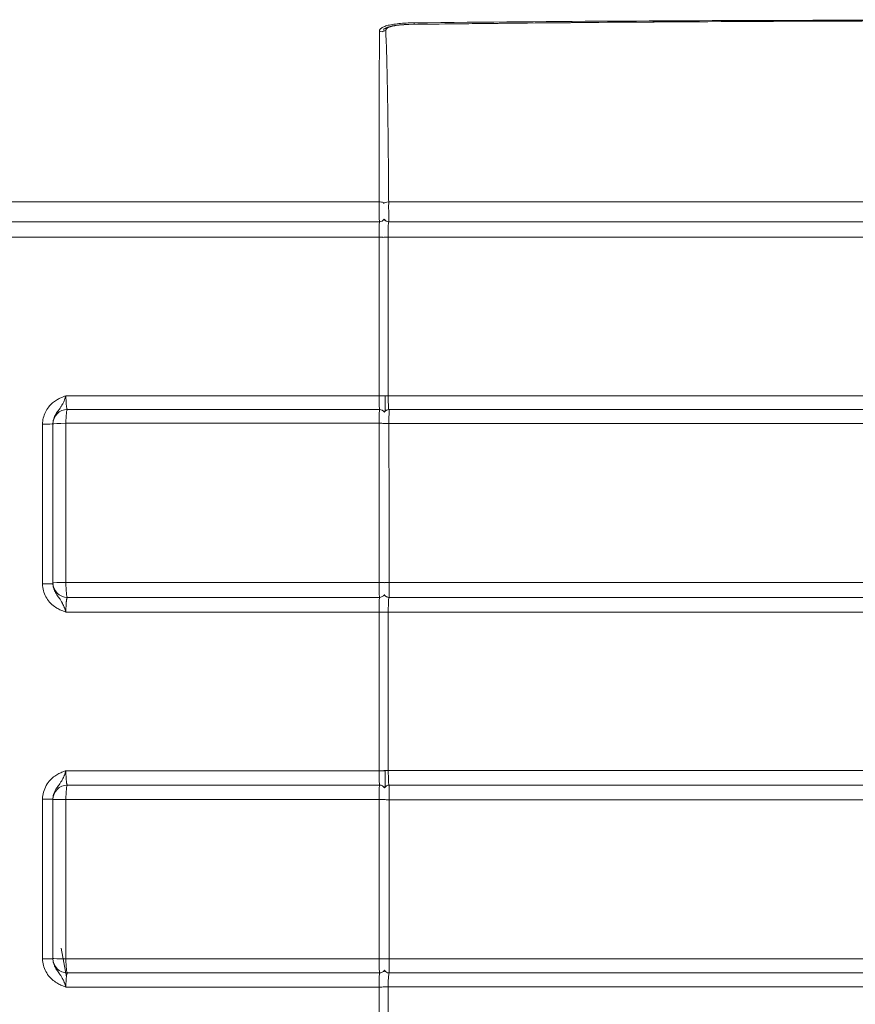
# Model space of a CAD drawing. Header units: centimetres. Extents: x -122 to 72759, y 3298 to 43172.
# Tile 191 of 243: x 31564.87 to 31567.76, y 17263.82 to 17267.22. Entities that reach past the tile are written whole.
import ezdxf
from ezdxf import colors
from ezdxf.entities.mleader import LeaderData, LeaderLine
from ezdxf.math import Vec2, Vec3

# ---------------------------------------------------------------- set-up
doc = ezdxf.new("R2010")
doc.units = ezdxf.units.CM
doc.header["$MEASUREMENT"] = 0
doc.layers.get('0').update_dxf_attribs({"lineweight": 5})
doc.layers.add('IS_Text_Odbiornikow_Therm', color=7, linetype='Continuous', lineweight=5)
doc.layers.add('San_urządzenia', color=158, linetype='Continuous', lineweight=25)
doc.styles.add('IS_KS_wewn_opis', font='ARIALN.TTF', dxfattribs={"width": 0.8, "height": 18})

# ---------------------------------------------------------------- blocks, each defined once
blk = doc.blocks.new('G$C4145E6B9')
at = {"color": 0, "linetype": 'Continuous', "lineweight": 0, "extrusion": (0, 1, 0)}
for p, q in [((-26.502, -42.329), (-26.502, -42.278)), ((-69.868, -48.477), (-27.714, -48.477)), ((-27.384, -48.477), (27.384, -48.477)), ((-69.781, -49.161), (-27.7, -49.161)), ((-27.38, -49.161), (-27.375, -49.161)), ((-27.375, -49.161), (27.375, -49.161)), ((-71.078, -49.696), (-27.715, -49.696)), ((27.407, -49.694), (-27.407, -49.694)), ((-38.552, -55.186), (-27.715, -55.186)), ((-27.5, -55.185), (-27.5, -55.196)), ((27.402, -55.184), (-27.402, -55.184)), ((-27.7, -55.661), (-38.5, -55.661)), ((-27.375, -55.661), (-27.365, -55.661)), ((-27.365, -55.661), (27.365, -55.661)), ((-39, -56.15), (-39, -56.155)), ((-39, -56.16), (-39, -56.161)), ((-39, -61.661), (-39, -56.161)), ((-27.715, -56.138), (-38.551, -56.138)), ((-27.374, -56.14), (27.374, -56.14)), ((-39, -61.661), (-39, -61.685)), ((-38.551, -61.648), (-27.715, -61.648)), ((-27.371, -61.65), (27.371, -61.65)), ((-38.5, -62.161), (-27.7, -62.161)), ((-27.362, -62.161), (-27.371, -62.161)), ((-27.362, -62.161), (27.362, -62.161)), ((-27.715, -62.672), (-38.552, -62.672)), ((27.397, -62.67), (-27.397, -62.67)), ((-38.552, -68.162), (-27.715, -68.162)), ((-27.5, -68.16), (-27.5, -68.162)), ((-7.356, -68.16), (-27.397, -68.16)), ((-27.7, -68.661), (-38.5, -68.661)), ((-27.37, -68.661), (-27.361, -68.661)), ((-27.361, -68.661), (-8.246, -68.661)), ((-39, -69.142), (-39, -69.161)), ((-39, -74.661), (-39, -69.161)), ((-27.715, -69.162), (-38.551, -69.162)), ((-27.37, -69.164), (-8.257, -69.164)), ((-38.535, -75.291), (-38.72, -74.308)), ((-39, -74.661), (-39, -74.676)), ((-38.551, -74.672), (-27.715, -74.672)), ((-27.372, -74.674), (-10.466, -74.674)), ((-38.5, -75.161), (-27.7, -75.161)), ((-27.363, -75.161), (-27.372, -75.161)), ((-27.363, -75.161), (-10.452, -75.161)), ((-27.715, -75.648), (-38.552, -75.648)), ((-10.514, -75.646), (-27.399, -75.646))]:
    blk.add_line(p, q, dxfattribs=at)
at = {"color": 0, "linetype": 'Continuous', "lineweight": 0}
for centre, radius, start, end in [((-27.7, -48.961), 0.2, 269.9999, 324.2466), ((-38.5, -56.161), 0.5, 90, 180), ((-27.7, -61.961), 0.2, 270, 327.3783), ((-38.5, -69.161), 0.5, 90, 180), ((-27.7, -74.961), 0.2, 269.9999, 327.4886)]:
    blk.add_arc(centre, radius, start, end, dxfattribs=at)
at = {"color": 0, "linetype": 'Continuous', "lineweight": 0, "extrusion": (0, 0, -1)}
for centre, radius, start, end in [((27.7, -55.861), 0.2, 89.9999, 146.4801), ((38.5, -61.661), 0.5, 270, 0), ((27.7, -68.861), 0.2, 89.9999, 147.7935), ((38.5, -74.661), 0.5, 270, 0)]:
    blk.add_arc(centre, radius, start, end, dxfattribs=at)
for centre, major_axis, ratio, start_param, end_param in [((-27.7, -42.763), (0.2, 0), 0.959233, -1.592153, -1.1182), ((-27.7, -48.551), (0.2, 0), 0.369298, -1.639728, -0.828623), ((-27.375, -48.961), (0, -0.2), 0.999848, 0, 0.991991), ((-27.7, -49.71), (0.2, 0), 0.069535, -1.645019, -0.947344), ((-27.711, -68.661), (0, 272.748), 0.000015, -1.52137, -1.501206), ((-32.146, -67.507), (0, -272.375), 0.017435, -1.636243, -1.616056), ((-27.7, -55.196), (0.2, 0), 0.049406, -1.645043, -0.880864), ((-27.7, -55.196), (0.2, 0), 0.049406, -0.81104, 0), ((-27.375, -55.161), (0, -0.5), 0.053859, 0.000003, 1.525768), ((-27.7, -56.161), (0, 0.5), 0.029588, -1.525231, -0.000001), ((-27.375, -55.861), (0, 0.2), 0.999848, -0.949937, 0), ((-39.4, -56.15), (0.4, 0), 0.045933, 0.007078, 1.465255), ((-39.205, -68.662), (-0.005, 271.995), 0.00056, -1.545181, -1.524848), ((-27.7, -56.147), (0.2, 0), 0.045662, -1.644749, -0.735798), ((-27.711, -68.661), (0, 274.249), 0.000015, -1.545223, -1.525118), ((-32.145, -67.507), (0, -273.876), 0.017435, -1.612311, -1.592182), ((-27.7, -61.653), (0.2, 0), 0.025571, -1.644763, -0.676556), ((-27.7, -61.661), (0, 0.5), 0.029581, -3.141593, -1.545295), ((-39.4, -61.685), (0.4, 0), 0.025611, 0.003266, 1.465233), ((-27.371, -61.961), (0, -0.2), 0.999848, -0.000001, 0.967896), ((-27.362, -61.961), (0, -0.2), 0.999848, 0, 1.018171), ((-27.711, -68.661), (0, 272.746), 0.000014, -1.568966, -1.548836), ((-27.7, -62.676), (0.2, 0), 0.021958, -1.645063, -0.792319), ((-32.146, -67.507), (0, -272.372), 0.017436, -1.588556, -1.568399), ((-27.382, -68.159), (-0.2, 0), 0.002397, -1.497379, -0.567388), ((-27.37, -68.161), (0, -0.5), 0.053854, 0.000002, 1.573221), ((-27.7, -69.161), (0, 0.5), 0.029569, -1.572611, 0), ((-27.37, -68.861), (0, 0.2), 0.999848, -0.971154, 0), ((-39.211, -68.661), (0.002, 271.993), 0.000539, -1.59288, -1.572563), ((-38.5, -69.161), (-0.5, 0), 0.001831, -1.467811, 0), ((-27.711, -68.661), (0, 274.248), 0.000014, -1.592716, -1.572623), ((-27.356, -69.163), (-0.2, 0), 0.00605, -1.497744, -0.463637), ((-32.145, -67.507), (0, -273.875), 0.017435, -1.564745, -1.544624), ((-38.5, -74.661), (-0.5, 0), 0.021974, -1.467817, 0), ((-27.7, -74.661), (0, 0.5), 0.029571, -3.141592, -1.592664), ((-27.357, -74.669), (-0.2, 0), 0.026166, -1.497758, -0.542653), ((-27.372, -74.961), (0, -0.2), 0.999848, 0, 0.961839), ((-27.363, -74.961), (0, -0.2), 0.999848, 0, 1.00359), ((-27.711, -68.661), (0, 272.747), 0.000015, -1.616559, -1.596417), ((-27.384, -75.64), (-0.2, 0), 0.029879, -1.497398, -0.680164), ((-32.146, -67.507), (0, -272.373), 0.017435, -1.540909, -1.520736)]:
    blk.add_ellipse(centre, major_axis=major_axis, ratio=ratio, start_param=start_param, end_param=end_param, dxfattribs=at)
at = {"color": 0, "linetype": 'Continuous', "lineweight": 0}
for centre, major_axis, ratio, start_param, end_param in [((-27.483, -42.738), (-0.2, -0.012), 0.961678, -1.609167, -0.925106), ((-27.371, -48.551), (-0.2, -0.001), 0.369678, -1.505267, -0.238033), ((-27.38, -48.961), (0, -0.2), 0.999848, -0.927432, 0.000002), ((-27.392, -49.707), (-0.2, 0), 0.06539, -1.497468, -0.301462), ((-27.387, -55.193), (-0.2, 0), 0.045237, -1.497422, -0.379513), ((-38.5, -56.161), (0, 0.5), 0.102882, 0, 1.525243), ((-27.365, -55.861), (0, 0.2), 0.999848, -0.000013, 1.016118), ((-27.365, -56.161), (0, -0.5), 0.018716, -3.141593, -1.612143), ((-38.5, -56.161), (-0.5, 0), 0.04578, -1.467839, 0), ((-38.538, -68.661), (0, -273.546), 0.00005, -1.616592, -1.596436), ((-27.36, -56.149), (-0.2, 0), 0.041496, -1.497779, -0.286514), ((-38.5, -61.661), (-0.5, 0), 0.025637, -1.46782, 0), ((-38.5, -61.661), (0, -0.5), 0.102828, -1.5963, 0), ((-27.357, -61.655), (-0.2, 0), 0.02138, -1.497753, -0.359962), ((-27.362, -61.661), (0, -0.5), 0.018703, -1.592093, 0), ((-27.383, -62.673), (-0.2, 0), 0.017756, -1.497386, -0.486989), ((-27.7, -68.162), (0.2, 0), 0.00183, 0, 1.645068), ((-38.5, -69.161), (0, 0.5), 0.102804, 0, 1.572618), ((-27.361, -68.861), (0, 0.2), 0.999848, -0.000016, 1.013237), ((-27.361, -69.161), (0, -0.5), 0.018693, -3.14154, -1.564957), ((-39.4, -69.142), (0.4, 0), 0.001763, 0.005426, 1.465225), ((-38.538, -68.661), (0, -273.545), 0.00005, -1.568965, -1.54882), ((-27.7, -69.162), (0.2, 0), 0.001826, -1.64477, -0.598398), ((-39.4, -74.676), (0.4, 0), 0.022083, 0.005537, 1.465232), ((-38.5, -74.661), (0, -0.5), 0.102822, -1.548937, 0), ((-27.7, -74.668), (0.2, 0), 0.021918, -1.644765, -0.542185), ((-27.363, -74.661), (0, -0.5), 0.018707, -1.544513, -0.000018), ((-27.372, -75.661), (0, 0.5), 0.053862, 0.00002, 1.541032), ((-27.7, -75.643), (0.2, 0), 0.025618, -1.645061, -0.640827)]:
    blk.add_ellipse(centre, major_axis=major_axis, ratio=ratio, start_param=start_param, end_param=end_param, dxfattribs=at)
for points, knots in [([(-26.686, -42.332), (-23.353, -42.286), (-20.02, -42.258), (-6.686, -42.181), (3.314, -42.181), (17.772, -42.24), (22.229, -42.271), (26.686, -42.332)], [0, 0, 0, 0, 10.000098, 10.000098, 40.000508, 40.000508, 53.372649, 53.372649, 53.372649, 53.372649]), ([(26.686, -42.335), (24.402, -42.303), (22.164, -42.28), (19.983, -42.263), (17.801, -42.245), (15.676, -42.233), (13.57, -42.224), (11.464, -42.215), (9.377, -42.209), (7.338, -42.206), (5.299, -42.202), (3.308, -42.2), (1.299, -42.199), (-0.71, -42.198), (-2.738, -42.199), (-4.846, -42.202), (-6.955, -42.204), (-9.145, -42.209), (-11.441, -42.216), (-13.737, -42.224), (-16.139, -42.235), (-18.676, -42.253), (-21.214, -42.271), (-23.886, -42.296), (-26.686, -42.335)], [0, 0, 0, 0, 0.125, 0.125, 0.125, 0.25, 0.25, 0.25, 0.375, 0.375, 0.375, 0.5, 0.5, 0.5, 0.625, 0.625, 0.625, 0.75, 0.75, 0.75, 0.875, 0.875, 0.875, 1, 1, 1, 1]), ([(-26.502, -42.278), (-24.041, -42.25), (-21.614, -42.231), (-19.256, -42.217), (-16.898, -42.204), (-14.611, -42.195), (-12.277, -42.189), (-9.943, -42.183), (-7.563, -42.18), (-5.191, -42.178), (-2.819, -42.176), (-0.456, -42.175), (1.954, -42.176), (4.365, -42.177), (6.823, -42.179), (9.382, -42.183), (11.942, -42.188), (14.604, -42.195), (17.448, -42.208), (20.291, -42.221), (23.318, -42.241), (26.502, -42.278)], [0, 0, 0, 0, 0.142857, 0.142857, 0.142857, 0.285714, 0.285714, 0.285714, 0.428571, 0.428571, 0.428571, 0.571429, 0.571429, 0.571429, 0.714286, 0.714286, 0.714286, 0.857143, 0.857143, 0.857143, 1, 1, 1, 1]), ([(-27.714, -48.477), (-27.714, -48.216), (-27.713, -47.952), (-27.713, -47.694), (-27.713, -47.436), (-27.713, -47.183), (-27.713, -46.918), (-27.712, -46.653), (-27.712, -46.376), (-27.712, -46.098), (-27.712, -45.819), (-27.711, -45.539), (-27.711, -45.263), (-27.71, -44.986), (-27.71, -44.713), (-27.71, -44.448), (-27.709, -44.183), (-27.709, -43.926), (-27.708, -43.688), (-27.707, -43.451), (-27.707, -43.234), (-27.706, -43.046), (-27.706, -42.859), (-27.705, -42.7), (-27.704, -42.571)], [0, 0, 0, 0, 0.125, 0.125, 0.125, 0.25, 0.25, 0.25, 0.375, 0.375, 0.375, 0.5, 0.5, 0.5, 0.625, 0.625, 0.625, 0.75, 0.75, 0.75, 0.875, 0.875, 0.875, 1, 1, 1, 1]), ([(-27.704, -42.571), (-27.704, -42.543), (-27.693, -42.517), (-27.673, -42.494), (-27.653, -42.47), (-27.623, -42.448), (-27.584, -42.428), (-27.546, -42.408), (-27.498, -42.39), (-27.443, -42.374), (-27.389, -42.359), (-27.327, -42.346), (-27.259, -42.334), (-27.191, -42.322), (-27.116, -42.313), (-27.035, -42.305), (-26.954, -42.297), (-26.865, -42.29), (-26.776, -42.286), (-26.687, -42.281), (-26.596, -42.279), (-26.502, -42.278)], [0, 0, 0, 0, 0.142857, 0.142857, 0.142857, 0.285714, 0.285714, 0.285714, 0.428571, 0.428571, 0.428571, 0.571429, 0.571429, 0.571429, 0.714286, 0.714286, 0.714286, 0.857143, 0.857143, 0.857143, 1, 1, 1, 1]), ([(-27.566, -42.509), (-27.548, -42.494), (-27.529, -42.482), (-27.456, -42.441), (-27.398, -42.42), (-27.239, -42.378), (-27.128, -42.36), (-26.907, -42.339), (-26.795, -42.333), (-26.686, -42.332)], [0.363718, 0.363718, 0.363718, 0.363718, 0.468117, 0.468117, 0.745921, 0.745921, 1.132532, 1.132532, 1.461315, 1.461315, 1.461315, 1.461315]), ([(-26.686, -42.335), (-26.766, -42.336), (-26.843, -42.34), (-26.916, -42.345), (-26.99, -42.351), (-27.06, -42.358), (-27.123, -42.368), (-27.186, -42.378), (-27.24, -42.389), (-27.285, -42.401), (-27.33, -42.413), (-27.365, -42.426), (-27.394, -42.44), (-27.424, -42.454), (-27.446, -42.47), (-27.463, -42.487), (-27.479, -42.504), (-27.488, -42.524), (-27.487, -42.546)], [0, 0, 0, 0, 0.166667, 0.166667, 0.166667, 0.333333, 0.333333, 0.333333, 0.5, 0.5, 0.5, 0.666667, 0.666667, 0.666667, 0.833333, 0.833333, 0.833333, 1, 1, 1, 1]), ([(-27.487, -42.546), (-27.481, -42.663), (-27.475, -42.802), (-27.469, -42.953), (-27.463, -43.104), (-27.458, -43.266), (-27.453, -43.437), (-27.449, -43.608), (-27.444, -43.787), (-27.44, -43.97), (-27.436, -44.153), (-27.432, -44.341), (-27.429, -44.529), (-27.425, -44.718), (-27.422, -44.908), (-27.419, -45.096), (-27.416, -45.285), (-27.413, -45.473), (-27.411, -45.659), (-27.408, -45.845), (-27.406, -46.03), (-27.404, -46.209), (-27.402, -46.389), (-27.4, -46.564), (-27.398, -46.737), (-27.396, -46.91), (-27.395, -47.082), (-27.393, -47.26), (-27.392, -47.438), (-27.39, -47.623), (-27.389, -47.825), (-27.387, -48.027), (-27.386, -48.245), (-27.384, -48.477)], [0, 0, 0, 0, 0.090909, 0.090909, 0.090909, 0.181818, 0.181818, 0.181818, 0.272727, 0.272727, 0.272727, 0.363636, 0.363636, 0.363636, 0.454545, 0.454545, 0.454545, 0.545455, 0.545455, 0.545455, 0.636364, 0.636364, 0.636364, 0.727273, 0.727273, 0.727273, 0.818182, 0.818182, 0.818182, 0.909091, 0.909091, 0.909091, 1, 1, 1, 1]), ([(-27.7, -49.161), (-27.701, -49.161), (-27.703, -49.155), (-27.704, -49.142), (-27.705, -49.129), (-27.707, -49.111), (-27.708, -49.086), (-27.709, -49.062), (-27.71, -49.032), (-27.711, -48.998), (-27.712, -48.964), (-27.713, -48.926), (-27.713, -48.884), (-27.714, -48.843), (-27.714, -48.799), (-27.715, -48.753), (-27.715, -48.708), (-27.715, -48.66), (-27.715, -48.614), (-27.715, -48.567), (-27.714, -48.521), (-27.714, -48.477)], [0, 0, 0, 0, 0.142857, 0.142857, 0.142857, 0.285714, 0.285714, 0.285714, 0.428571, 0.428571, 0.428571, 0.571429, 0.571429, 0.571429, 0.714286, 0.714286, 0.714286, 0.857143, 0.857143, 0.857143, 1, 1, 1, 1]), ([(-27.715, -49.696), (-27.715, -49.65), (-27.715, -49.604), (-27.715, -49.559), (-27.714, -49.515), (-27.714, -49.472), (-27.713, -49.432), (-27.713, -49.392), (-27.712, -49.354), (-27.711, -49.321), (-27.71, -49.289), (-27.709, -49.261), (-27.708, -49.237), (-27.707, -49.213), (-27.705, -49.194), (-27.704, -49.181), (-27.703, -49.168), (-27.701, -49.161), (-27.7, -49.161)], [0, 0, 0, 0, 0.166667, 0.166667, 0.166667, 0.333333, 0.333333, 0.333333, 0.5, 0.5, 0.5, 0.666667, 0.666667, 0.666667, 0.833333, 0.833333, 0.833333, 1, 1, 1, 1]), ([(-27.38, -49.161), (-27.383, -49.161), (-27.386, -49.169), (-27.388, -49.183), (-27.39, -49.197), (-27.393, -49.217), (-27.394, -49.239), (-27.396, -49.262), (-27.398, -49.288), (-27.399, -49.315), (-27.401, -49.342), (-27.402, -49.37), (-27.403, -49.399), (-27.404, -49.428), (-27.405, -49.458), (-27.405, -49.488), (-27.406, -49.519), (-27.406, -49.55), (-27.407, -49.584), (-27.407, -49.618), (-27.407, -49.655), (-27.407, -49.694)], [0, 0, 0, 0, 0.142857, 0.142857, 0.142857, 0.285714, 0.285714, 0.285714, 0.428571, 0.428571, 0.428571, 0.571429, 0.571429, 0.571429, 0.714286, 0.714286, 0.714286, 0.857143, 0.857143, 0.857143, 1, 1, 1, 1]), ([(-39.358, -56.168), (-39.358, -56.097), (-39.35, -56.028), (-39.334, -55.958), (-39.317, -55.888), (-39.293, -55.817), (-39.261, -55.752), (-39.229, -55.687), (-39.189, -55.626), (-39.147, -55.573), (-39.104, -55.519), (-39.059, -55.473), (-39.013, -55.434), (-38.968, -55.395), (-38.923, -55.363), (-38.88, -55.336), (-38.837, -55.309), (-38.797, -55.287), (-38.758, -55.268), (-38.719, -55.25), (-38.682, -55.234), (-38.648, -55.221), (-38.613, -55.207), (-38.581, -55.196), (-38.552, -55.186)], [0, 0, 0, 0, 0.125, 0.125, 0.125, 0.25, 0.25, 0.25, 0.375, 0.375, 0.375, 0.5, 0.5, 0.5, 0.625, 0.625, 0.625, 0.75, 0.75, 0.75, 0.875, 0.875, 0.875, 1, 1, 1, 1]), ([(-39, -56.15), (-39, -56.115), (-38.997, -56.079), (-38.989, -56.043), (-38.989, -56.038), (-38.988, -56.034), (-38.987, -56.029), (-38.98, -55.997), (-38.97, -55.966), (-38.957, -55.934), (-38.954, -55.925), (-38.95, -55.917), (-38.946, -55.908), (-38.934, -55.881), (-38.92, -55.856), (-38.906, -55.831), (-38.898, -55.818), (-38.891, -55.806), (-38.883, -55.794), (-38.87, -55.774), (-38.856, -55.755), (-38.842, -55.735), (-38.831, -55.72), (-38.82, -55.705), (-38.808, -55.69), (-38.797, -55.675), (-38.786, -55.66), (-38.775, -55.645), (-38.761, -55.626), (-38.748, -55.607), (-38.734, -55.588), (-38.726, -55.576), (-38.719, -55.564), (-38.711, -55.552), (-38.696, -55.527), (-38.681, -55.501), (-38.666, -55.473), (-38.662, -55.464), (-38.657, -55.454), (-38.652, -55.445), (-38.636, -55.411), (-38.62, -55.374), (-38.605, -55.336), (-38.603, -55.331), (-38.601, -55.326), (-38.599, -55.32), (-38.582, -55.277), (-38.567, -55.232), (-38.552, -55.186)], [0, 0, 0, 0, 0.111111, 0.111111, 0.111111, 0.124938, 0.124938, 0.124938, 0.222222, 0.222222, 0.222222, 0.249894, 0.249894, 0.249894, 0.333333, 0.333333, 0.333333, 0.37503, 0.37503, 0.37503, 0.444444, 0.444444, 0.444444, 0.500138, 0.500138, 0.500138, 0.555556, 0.555556, 0.555556, 0.624958, 0.624958, 0.624958, 0.666667, 0.666667, 0.666667, 0.750019, 0.750019, 0.750019, 0.777778, 0.777778, 0.777778, 0.875121, 0.875121, 0.875121, 0.888889, 0.888889, 0.888889, 1, 1, 1, 1]), ([(-38.552, -55.186), (-38.551, -55.218), (-38.551, -55.25), (-38.55, -55.281), (-38.549, -55.312), (-38.548, -55.343), (-38.547, -55.372), (-38.545, -55.401), (-38.544, -55.43), (-38.542, -55.456), (-38.54, -55.482), (-38.538, -55.506), (-38.535, -55.527), (-38.533, -55.549), (-38.53, -55.568), (-38.527, -55.584), (-38.525, -55.6), (-38.522, -55.614), (-38.519, -55.625), (-38.516, -55.637), (-38.513, -55.646), (-38.51, -55.652), (-38.507, -55.658), (-38.503, -55.661), (-38.5, -55.661)], [0, 0, 0, 0, 0.125, 0.125, 0.125, 0.25, 0.25, 0.25, 0.375, 0.375, 0.375, 0.5, 0.5, 0.5, 0.625, 0.625, 0.625, 0.75, 0.75, 0.75, 0.875, 0.875, 0.875, 1, 1, 1, 1]), ([(-27.7, -55.661), (-27.701, -55.661), (-27.703, -55.655), (-27.704, -55.644), (-27.705, -55.633), (-27.706, -55.617), (-27.707, -55.597), (-27.708, -55.576), (-27.709, -55.55), (-27.71, -55.522), (-27.711, -55.493), (-27.712, -55.462), (-27.713, -55.428), (-27.713, -55.395), (-27.714, -55.358), (-27.714, -55.317), (-27.715, -55.277), (-27.715, -55.232), (-27.715, -55.186)], [0, 0, 0, 0, 0.166667, 0.166667, 0.166667, 0.333333, 0.333333, 0.333333, 0.5, 0.5, 0.5, 0.666667, 0.666667, 0.666667, 0.833333, 0.833333, 0.833333, 1, 1, 1, 1]), ([(-27.5, -55.536), (-27.5, -55.535), (-27.5, -55.488), (-27.5, -55.436), (-27.5, -55.38)], [0.6665413, 0.6665413, 0.6665413, 0.6665413, 0.6666667, 0.8329786, 0.8329786, 0.8329786, 0.8329786]), ([(-27.5, -55.705), (-27.5, -55.693), (-27.5, -55.68), (-27.5, -55.666), (-27.5, -55.666)], [0.44337446, 0.44337446, 0.44337446, 0.44337446, 0.5, 0.50002555, 0.50002555, 0.50002555, 0.50002555]), ([(-38.552, -62.672), (-38.584, -62.661), (-38.621, -62.648), (-38.662, -62.632), (-38.702, -62.617), (-38.746, -62.598), (-38.794, -62.573), (-38.842, -62.548), (-38.895, -62.518), (-38.95, -62.477), (-39.005, -62.436), (-39.064, -62.385), (-39.114, -62.328), (-39.165, -62.271), (-39.208, -62.21), (-39.244, -62.143), (-39.28, -62.077), (-39.308, -62.007), (-39.327, -61.932), (-39.347, -61.857), (-39.358, -61.778), (-39.358, -61.695)], [0, 0, 0, 0, 0.142857, 0.142857, 0.142857, 0.285714, 0.285714, 0.285714, 0.428571, 0.428571, 0.428571, 0.571429, 0.571429, 0.571429, 0.714286, 0.714286, 0.714286, 0.857143, 0.857143, 0.857143, 1, 1, 1, 1]), ([(-38.552, -62.672), (-38.568, -62.622), (-38.586, -62.571), (-38.605, -62.522), (-38.607, -62.515), (-38.61, -62.508), (-38.613, -62.501), (-38.629, -62.458), (-38.647, -62.417), (-38.667, -62.379), (-38.673, -62.366), (-38.68, -62.353), (-38.686, -62.341), (-38.703, -62.31), (-38.721, -62.281), (-38.739, -62.253), (-38.75, -62.236), (-38.762, -62.219), (-38.773, -62.203), (-38.789, -62.181), (-38.804, -62.16), (-38.82, -62.138), (-38.835, -62.117), (-38.85, -62.095), (-38.865, -62.074), (-38.875, -62.059), (-38.885, -62.043), (-38.894, -62.028), (-38.91, -62.002), (-38.924, -61.977), (-38.937, -61.951), (-38.942, -61.94), (-38.946, -61.93), (-38.951, -61.919), (-38.964, -61.888), (-38.975, -61.856), (-38.983, -61.823), (-38.984, -61.817), (-38.986, -61.811), (-38.987, -61.806), (-38.995, -61.767), (-39, -61.726), (-39, -61.685)], [0, 0, 0, 0, 0.125, 0.125, 0.125, 0.142728, 0.142728, 0.142728, 0.25, 0.25, 0.25, 0.28576, 0.28576, 0.28576, 0.375, 0.375, 0.375, 0.428029, 0.428029, 0.428029, 0.5, 0.5, 0.5, 0.572159, 0.572159, 0.572159, 0.625, 0.625, 0.625, 0.714112, 0.714112, 0.714112, 0.75, 0.75, 0.75, 0.857019, 0.857019, 0.857019, 0.875, 0.875, 0.875, 1, 1, 1, 1]), ([(-38.5, -62.161), (-38.504, -62.161), (-38.507, -62.165), (-38.51, -62.171), (-38.511, -62.173), (-38.512, -62.174), (-38.513, -62.176), (-38.515, -62.182), (-38.518, -62.191), (-38.52, -62.201), (-38.521, -62.206), (-38.523, -62.212), (-38.524, -62.219), (-38.526, -62.228), (-38.528, -62.238), (-38.529, -62.249), (-38.531, -62.26), (-38.533, -62.273), (-38.534, -62.287), (-38.535, -62.295), (-38.536, -62.304), (-38.537, -62.313), (-38.539, -62.332), (-38.541, -62.354), (-38.542, -62.376), (-38.543, -62.381), (-38.543, -62.385), (-38.543, -62.39), (-38.545, -62.418), (-38.547, -62.447), (-38.548, -62.478), (-38.549, -62.509), (-38.55, -62.541), (-38.551, -62.573), (-38.551, -62.581), (-38.551, -62.589), (-38.551, -62.598), (-38.552, -62.622), (-38.552, -62.647), (-38.552, -62.672)], [0, 0, 0, 0, 0.125, 0.125, 0.125, 0.15109, 0.15109, 0.15109, 0.25, 0.25, 0.25, 0.301976, 0.301976, 0.301976, 0.375, 0.375, 0.375, 0.453063, 0.453063, 0.453063, 0.5, 0.5, 0.5, 0.604029, 0.604029, 0.604029, 0.625, 0.625, 0.625, 0.75, 0.75, 0.75, 0.875, 0.875, 0.875, 0.906076, 0.906076, 0.906076, 1, 1, 1, 1]), ([(-27.715, -62.672), (-27.715, -62.627), (-27.715, -62.582), (-27.714, -62.539), (-27.714, -62.496), (-27.714, -62.456), (-27.713, -62.418), (-27.712, -62.379), (-27.712, -62.343), (-27.711, -62.313), (-27.71, -62.282), (-27.709, -62.255), (-27.708, -62.233), (-27.707, -62.211), (-27.705, -62.193), (-27.704, -62.18), (-27.703, -62.168), (-27.701, -62.161), (-27.7, -62.161)], [0, 0, 0, 0, 0.166667, 0.166667, 0.166667, 0.333333, 0.333333, 0.333333, 0.5, 0.5, 0.5, 0.666667, 0.666667, 0.666667, 0.833333, 0.833333, 0.833333, 1, 1, 1, 1]), ([(-27.371, -62.161), (-27.373, -62.161), (-27.376, -62.169), (-27.378, -62.182), (-27.381, -62.195), (-27.383, -62.214), (-27.385, -62.235), (-27.387, -62.257), (-27.388, -62.281), (-27.39, -62.307), (-27.391, -62.333), (-27.392, -62.36), (-27.393, -62.387), (-27.394, -62.415), (-27.395, -62.443), (-27.395, -62.472), (-27.396, -62.501), (-27.397, -62.531), (-27.397, -62.564), (-27.397, -62.597), (-27.398, -62.633), (-27.397, -62.67)], [0, 0, 0, 0, 0.142857, 0.142857, 0.142857, 0.285714, 0.285714, 0.285714, 0.428571, 0.428571, 0.428571, 0.571429, 0.571429, 0.571429, 0.714286, 0.714286, 0.714286, 0.857143, 0.857143, 0.857143, 1, 1, 1, 1]), ([(-39.358, -69.141), (-39.358, -69.06), (-39.347, -68.98), (-39.326, -68.901), (-39.305, -68.822), (-39.273, -68.744), (-39.233, -68.673), (-39.192, -68.601), (-39.143, -68.538), (-39.092, -68.484), (-39.042, -68.43), (-38.989, -68.385), (-38.938, -68.349), (-38.887, -68.313), (-38.839, -68.285), (-38.793, -68.261), (-38.747, -68.238), (-38.704, -68.219), (-38.663, -68.203), (-38.623, -68.187), (-38.586, -68.173), (-38.552, -68.162)], [0, 0, 0, 0, 0.142857, 0.142857, 0.142857, 0.285714, 0.285714, 0.285714, 0.428571, 0.428571, 0.428571, 0.571429, 0.571429, 0.571429, 0.714286, 0.714286, 0.714286, 0.857143, 0.857143, 0.857143, 1, 1, 1, 1]), ([(-39, -69.142), (-39, -69.102), (-38.996, -69.062), (-38.987, -69.021), (-38.985, -69.015), (-38.984, -69.009), (-38.983, -69.003), (-38.974, -68.968), (-38.962, -68.933), (-38.946, -68.899), (-38.941, -68.887), (-38.936, -68.876), (-38.93, -68.865), (-38.916, -68.837), (-38.9, -68.81), (-38.884, -68.783), (-38.874, -68.768), (-38.863, -68.752), (-38.852, -68.737), (-38.838, -68.717), (-38.824, -68.697), (-38.809, -68.677), (-38.795, -68.657), (-38.781, -68.638), (-38.766, -68.618), (-38.756, -68.603), (-38.745, -68.587), (-38.735, -68.572), (-38.718, -68.546), (-38.702, -68.519), (-38.686, -68.49), (-38.679, -68.478), (-38.673, -68.466), (-38.667, -68.454), (-38.648, -68.417), (-38.631, -68.377), (-38.614, -68.335), (-38.611, -68.329), (-38.608, -68.322), (-38.606, -68.315), (-38.587, -68.265), (-38.569, -68.214), (-38.552, -68.162)], [0, 0, 0, 0, 0.125, 0.125, 0.125, 0.142757, 0.142757, 0.142757, 0.25, 0.25, 0.25, 0.285581, 0.285581, 0.285581, 0.375, 0.375, 0.375, 0.428726, 0.428726, 0.428726, 0.5, 0.5, 0.5, 0.571565, 0.571565, 0.571565, 0.625, 0.625, 0.625, 0.714104, 0.714104, 0.714104, 0.75, 0.75, 0.75, 0.857291, 0.857291, 0.857291, 0.875, 0.875, 0.875, 1, 1, 1, 1]), ([(-38.552, -68.162), (-38.552, -68.185), (-38.551, -68.208), (-38.551, -68.231), (-38.551, -68.241), (-38.551, -68.25), (-38.551, -68.26), (-38.55, -68.292), (-38.549, -68.324), (-38.548, -68.354), (-38.546, -68.384), (-38.545, -68.414), (-38.543, -68.441), (-38.542, -68.445), (-38.542, -68.448), (-38.542, -68.452), (-38.54, -68.475), (-38.538, -68.497), (-38.536, -68.517), (-38.535, -68.525), (-38.534, -68.533), (-38.534, -68.541), (-38.532, -68.554), (-38.53, -68.567), (-38.528, -68.578), (-38.527, -68.588), (-38.525, -68.597), (-38.524, -68.605), (-38.522, -68.611), (-38.521, -68.617), (-38.52, -68.622), (-38.518, -68.632), (-38.515, -68.639), (-38.513, -68.646), (-38.512, -68.647), (-38.511, -68.649), (-38.511, -68.65), (-38.507, -68.657), (-38.504, -68.661), (-38.5, -68.661)], [0, 0, 0, 0, 0.088258, 0.088258, 0.088258, 0.125, 0.125, 0.125, 0.25, 0.25, 0.25, 0.375, 0.375, 0.375, 0.391889, 0.391889, 0.391889, 0.5, 0.5, 0.5, 0.544762, 0.544762, 0.544762, 0.625, 0.625, 0.625, 0.695821, 0.695821, 0.695821, 0.75, 0.75, 0.75, 0.84777, 0.84777, 0.84777, 0.875, 0.875, 0.875, 1, 1, 1, 1]), ([(-27.715, -68.162), (-27.715, -68.209), (-27.715, -68.255), (-27.714, -68.298), (-27.714, -68.341), (-27.713, -68.38), (-27.713, -68.416), (-27.712, -68.452), (-27.711, -68.485), (-27.71, -68.515), (-27.71, -68.545), (-27.709, -68.572), (-27.707, -68.593), (-27.706, -68.615), (-27.705, -68.632), (-27.704, -68.643), (-27.703, -68.655), (-27.701, -68.661), (-27.7, -68.661)], [0, 0, 0, 0, 0.166667, 0.166667, 0.166667, 0.333333, 0.333333, 0.333333, 0.5, 0.5, 0.5, 0.666667, 0.666667, 0.666667, 0.833333, 0.833333, 0.833333, 1, 1, 1, 1]), ([(-27.5, -68.709), (-27.5, -68.693), (-27.5, -68.675), (-27.5, -68.656), (-27.5, -68.614), (-27.5, -68.568), (-27.5, -68.518), (-27.5, -68.467), (-27.5, -68.412), (-27.5, -68.353), (-27.5, -68.293), (-27.5, -68.23), (-27.5, -68.162)], [0.4258632, 0.4258632, 0.4258632, 0.4258632, 0.5, 0.5, 0.5, 0.6666667, 0.6666667, 0.6666667, 0.8333333, 0.8333333, 0.8333333, 1, 1, 1, 1]), ([(-38.552, -75.648), (-38.584, -75.637), (-38.621, -75.624), (-38.662, -75.608), (-38.702, -75.592), (-38.746, -75.573), (-38.795, -75.547), (-38.843, -75.522), (-38.896, -75.491), (-38.951, -75.45), (-39.007, -75.409), (-39.065, -75.357), (-39.116, -75.3), (-39.166, -75.242), (-39.209, -75.18), (-39.245, -75.113), (-39.281, -75.046), (-39.309, -74.974), (-39.329, -74.899), (-39.348, -74.824), (-39.358, -74.747), (-39.358, -74.667)], [0, 0, 0, 0, 0.142857, 0.142857, 0.142857, 0.285714, 0.285714, 0.285714, 0.428571, 0.428571, 0.428571, 0.571429, 0.571429, 0.571429, 0.714286, 0.714286, 0.714286, 0.857143, 0.857143, 0.857143, 1, 1, 1, 1]), ([(-38.552, -75.648), (-38.568, -75.598), (-38.586, -75.547), (-38.605, -75.498), (-38.607, -75.491), (-38.61, -75.484), (-38.613, -75.478), (-38.63, -75.436), (-38.648, -75.395), (-38.667, -75.357), (-38.674, -75.345), (-38.68, -75.332), (-38.687, -75.32), (-38.704, -75.29), (-38.721, -75.262), (-38.74, -75.234), (-38.751, -75.218), (-38.763, -75.202), (-38.774, -75.186), (-38.79, -75.164), (-38.805, -75.143), (-38.821, -75.122), (-38.836, -75.101), (-38.851, -75.081), (-38.865, -75.06), (-38.876, -75.045), (-38.886, -75.029), (-38.895, -75.014), (-38.911, -74.989), (-38.925, -74.963), (-38.937, -74.937), (-38.942, -74.927), (-38.947, -74.917), (-38.952, -74.906), (-38.965, -74.875), (-38.976, -74.842), (-38.984, -74.81), (-38.985, -74.804), (-38.986, -74.799), (-38.988, -74.793), (-38.996, -74.754), (-39, -74.715), (-39, -74.676)], [0, 0, 0, 0, 0.125, 0.125, 0.125, 0.142726, 0.142726, 0.142726, 0.25, 0.25, 0.25, 0.285749, 0.285749, 0.285749, 0.375, 0.375, 0.375, 0.428076, 0.428076, 0.428076, 0.5, 0.5, 0.5, 0.572141, 0.572141, 0.572141, 0.625, 0.625, 0.625, 0.714059, 0.714059, 0.714059, 0.75, 0.75, 0.75, 0.857105, 0.857105, 0.857105, 0.875, 0.875, 0.875, 1, 1, 1, 1]), ([(-38.5, -75.161), (-38.503, -75.161), (-38.507, -75.164), (-38.51, -75.171), (-38.511, -75.172), (-38.512, -75.174), (-38.512, -75.176), (-38.515, -75.182), (-38.517, -75.189), (-38.52, -75.199), (-38.521, -75.204), (-38.522, -75.21), (-38.524, -75.216), (-38.525, -75.225), (-38.527, -75.234), (-38.528, -75.244), (-38.53, -75.256), (-38.532, -75.268), (-38.534, -75.282), (-38.534, -75.289), (-38.535, -75.297), (-38.536, -75.304), (-38.538, -75.324), (-38.54, -75.345), (-38.542, -75.367), (-38.542, -75.371), (-38.542, -75.374), (-38.543, -75.378), (-38.544, -75.404), (-38.546, -75.432), (-38.547, -75.462), (-38.547, -75.464), (-38.548, -75.467), (-38.548, -75.469), (-38.549, -75.496), (-38.55, -75.524), (-38.55, -75.553), (-38.551, -75.562), (-38.551, -75.572), (-38.551, -75.581), (-38.551, -75.603), (-38.552, -75.626), (-38.552, -75.648)], [0, 0, 0, 0, 0.125, 0.125, 0.125, 0.152282, 0.152282, 0.152282, 0.25, 0.25, 0.25, 0.304226, 0.304226, 0.304226, 0.375, 0.375, 0.375, 0.456494, 0.456494, 0.456494, 0.5, 0.5, 0.5, 0.608595, 0.608595, 0.608595, 0.625, 0.625, 0.625, 0.75, 0.75, 0.75, 0.760879, 0.760879, 0.760879, 0.875, 0.875, 0.875, 0.912873, 0.912873, 0.912873, 1, 1, 1, 1]), ([(-27.715, -75.648), (-27.715, -75.604), (-27.715, -75.56), (-27.714, -75.519), (-27.714, -75.478), (-27.713, -75.439), (-27.713, -75.403), (-27.712, -75.366), (-27.711, -75.332), (-27.71, -75.303), (-27.709, -75.274), (-27.709, -75.249), (-27.707, -75.229), (-27.706, -75.208), (-27.705, -75.191), (-27.704, -75.18), (-27.703, -75.168), (-27.701, -75.161), (-27.7, -75.161)], [0, 0, 0, 0, 0.166667, 0.166667, 0.166667, 0.333333, 0.333333, 0.333333, 0.5, 0.5, 0.5, 0.666667, 0.666667, 0.666667, 0.833333, 0.833333, 0.833333, 1, 1, 1, 1])]:
    blk.add_open_spline(points, degree=3, knots=knots, dxfattribs=at)
for points in [[(-27.384, -48.477), (-27.384, -48.519), (-27.385, -48.602), (-27.385, -48.717), (-27.384, -48.817), (-27.384, -48.901), (-27.383, -48.971), (-27.382, -49.026), (-27.381, -49.068), (-27.38, -49.101), (-27.379, -49.126), (-27.378, -49.145), (-27.377, -49.158), (-27.376, -49.161), (-27.375, -49.161)], [(-27.5, -49.117), (-27.5, -49.119), (-27.5, -49.12), (-27.5, -49.121)], [(-27.5, -55.196), (-27.5, -55.258), (-27.5, -55.321), (-27.5, -55.38)], [(-27.5, -55.536), (-27.5, -55.583), (-27.5, -55.627), (-27.5, -55.666)]]:
    blk.add_open_spline(points, degree=3, dxfattribs=at)
blk = doc.blocks.new('G$CB5497DE1')
at = {"layer": 'San_urządzenia', "xscale": 0.1, "yscale": 0.1, "zscale": 0.1}
blk.add_blockref('G$C4145E6B9', (-14.0898, 6.0902, -25), dxfattribs=at)
blk = doc.blocks.new('_ClosedBlank')
at = {"color": 0, "linetype": 'ByBlock', "lineweight": -2}
for p, q in [((-1, 0.16667), (0, 0)), ((-1, 0.16667), (-1, -0.16667)), ((0, 0), (-1, -0.16667))]:
    blk.add_line(p, q, dxfattribs=at)

msp = doc.modelspace()

# ---------------------------------------------------------------- block references
msp.add_blockref('G$CB5497DE1', (31582.97075, 17265.35095))

# ---------------------------------------------------------------- leaders
at = {"layer": 'IS_Text_Odbiornikow_Therm', "lineweight": 5}
ml = msp.add_multileader_mtext('Standard', dxfattribs=at)
ml.set_content('{\\W1;\\fTimes New Roman|b0|i0|c0|p0;15}', color=256, style='IS_KS_wewn_opis')
ml.set_leader_properties(color=256, linetype='ByLayer', lineweight=-1)
ml.set_arrow_properties(name='CLOSEDBLANK')
ml.build(insert=Vec2(0, 0))
ml.multileader.update_dxf_attribs({"text_left_attachment_type": 6, "text_right_attachment_type": 6, "dogleg_length": 5.01811, "arrow_head_size": 6.27263})
ctx = ml.context
ctx.base_point, ctx.char_height, ctx.arrow_head_size, ctx.landing_gap_size, ctx.plane_origin = Vec3(31506.1294, 17257.50953), 13, 6.27263, 1.25453, Vec3(31374.46549, 17122.58153)
ctx.left_attachment, ctx.right_attachment, ctx.text_align_type = 6, 6, 2
notes = []
notes.append((ctx, [(1, (1, 1, 0), (31529.33716, 17257.50953), (-1, 0), 5.01811, [(0, [(31565.9114, 17239.00216)], 0, [])])]))
ctx.mtext.insert, ctx.mtext.alignment, ctx.mtext.flow_direction = Vec3(31523.06453, 17270.73448), 3, 5
for ctx, leaders in notes:
    for number, flags, end, landing, length, lines in leaders:
        leader = LeaderData()
        leader.index, (leader.has_last_leader_line, leader.has_dogleg_vector, leader.attachment_direction) = number, flags
        leader.last_leader_point, leader.dogleg_vector, leader.dogleg_length = Vec3(end), Vec3(landing), length
        for number, points, colour, breaks in lines:
            line = LeaderLine()
            line.index, line.vertices, line.color, line.breaks = number, Vec3.list(points), colors.encode_raw_color(colour), breaks
            leader.lines.append(line)
        ctx.leaders.append(leader)

doc.saveas('drawing.dxf')
